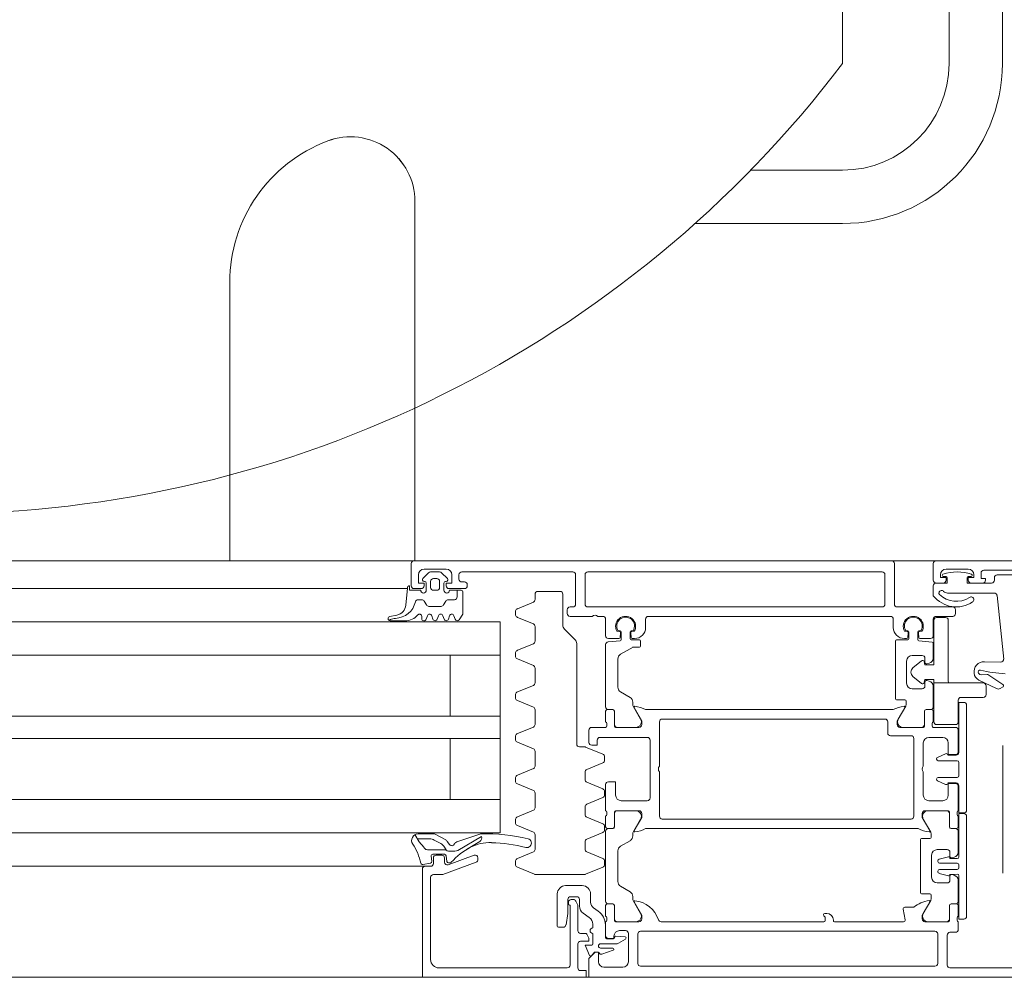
# Model space of a CAD drawing. Header units: centimetres. Extents: x -1737 to 22393, y -8842 to 3838.
# Tile 62 of 167: x 416 to 434, y 1114 to 1131. Entities that reach past the tile are written whole.
import ezdxf

# ---------------------------------------------------------------- set-up
doc = ezdxf.new("R2010")
doc.units = ezdxf.units.CM
for name, color, linetype, lineweight in [('A-DETL-GENF', 92, 'Continuous', 9), ('A-DOOR', 31, 'Continuous', 13), ('PRZYW_Elementy_inst_przyw', 7, 'Continuous', 9)]:
    doc.layers.add(name, color=color, linetype=linetype, lineweight=lineweight)

# ---------------------------------------------------------------- blocks, each defined once
blk = doc.blocks.new('Schueco_FWS_ADS-75-SimplySmart_inw_Family-02 - FWS SI insert unit 90-2429721-3_piętro I __3_90 m_ - stan projektowany')
at = {"layer": 'A-DETL-GENF'}
for p, q in [((76.6, 0.9), (-76.6, 0.9)), ((-56.5, 0.4), (5.65, 0.4)), ((-56.5, -0.2), (5.65, -0.2)), ((-56.5, -0.8), (5.65, -0.8)), ((-56.5, -1.9), (5.65, -1.9)), ((-56.5, -2.3), (5.65, -2.3)), ((-56.5, -3.4), (5.65, -3.4)), ((-56.5, -4), (5.65, -4)), ((5.65, -4.6), (-61.08, -4.6)), ((-77.5, -6.6), (77.5, -6.6))]:
    blk.add_line(p, q, dxfattribs=at)
at = {"layer": 'A-DOOR'}
for p, q in [((9.067, 0.9), (9.067, 7.373)), ((5.733, 5.916), (5.733, 0.9)), ((9.05, 0.9), (3.85, 0.9)), ((9.05, 0.9), (17.65, 0.9)), ((30.25, 0.9), (18.45, 0.9)), ((9, 0.45), (9, 0.85)), ((9.63, 0.75), (9.23, 0.75)), ((17.7, 0.85), (17.7, 0.12)), ((18.4, 0.85), (18.4, 0.55)), ((18.63, 0.75), (19.03, 0.75)), ((19.31, 0.73), (20.6, 0.73)), ((9.209, 0.581), (9.313, 0.685)), ((9.348, 0.7), (9.512, 0.7)), ((9.46, 0.58), (9.4, 0.58)), ((9.547, 0.685), (9.651, 0.581)), ((9.86, 0.65), (9.86, 0.57)), ((11.91, 0.7), (9.91, 0.7)), ((11.96, 0.12), (11.96, 0.65)), ((12.13, 0.65), (12.13, 0.12)), ((17.48, 0.7), (12.18, 0.7)), ((17.53, 0.12), (17.53, 0.65)), ((18.63, 0.62), (18.58, 0.62)), ((19.08, 0.62), (19.03, 0.62)), ((19.5, 0.55), (19.5, 0.595)), ((19.55, 0.645), (20.4, 0.645)), ((8.928, 0.4), (3.85, 0.4)), ((8.903, 0.103), (8.93, 0.41)), ((9.18, 0.4), (9.05, 0.4)), ((9.24, 0.53), (9.23, 0.53)), ((9.27, 0.37), (9.27, 0.5)), ((9.35, 0.53), (9.35, 0.42)), ((9.4, 0.37), (9.46, 0.37)), ((9.51, 0.42), (9.51, 0.53)), ((9.59, 0.5), (9.59, 0.37)), ((9.63, 0.53), (9.62, 0.53)), ((9.96, 0.4), (9.68, 0.4)), ((9.69, 0.37), (9.9, 0.37)), ((9.828, 0.37), (9.828, 0.25)), ((9.91, 0.52), (9.96, 0.52)), ((10.01, 0.47), (10.01, 0.45)), ((18.4, 0.27), (18.4, 0.45)), ((18.45, 0.5), (18.58, 0.5)), ((19.08, 0.5), (19.29, 0.5)), ((9.189, 0.2), (9.124, 0.2)), ((9.778, 0.2), (9.667, 0.2)), ((11.23, 0.203), (11.23, 0.3)), ((11.28, 0.35), (11.68, 0.35)), ((11.73, 0.3), (11.73, -0.259)), ((19.497, 0.32), (18.657, 0.32)), ((19.667, -0.869), (19.547, 0.275)), ((9.273, 0.105), (9.232, 0.175)), ((9.54, 0.08), (9.316, 0.08)), ((9.623, 0.175), (9.583, 0.105)), ((10.911, 0.038), (11.199, 0.157)), ((11.81, -0.05), (11.81, 0.02)), ((11.86, 0.07), (11.91, 0.07)), ((12.18, 0.07), (17.48, 0.07)), ((17.75, 0.07), (18.75, 0.07)), ((18.8, 0.02), (18.8, -0.05)), ((8.626, -0.158), (8.599, -0.172)), ((8.616, -0.101), (8.742, -0.076)), ((9.19, -0.14), (9.19, -0.1)), ((9.291, -0.09), (9.269, -0.15)), ((9.391, -0.15), (9.369, -0.09)), ((9.491, -0.09), (9.469, -0.15)), ((9.591, -0.15), (9.569, -0.09)), ((9.691, -0.09), (9.669, -0.15)), ((9.791, -0.15), (9.769, -0.09)), ((10.88, -0.002), (10.88, -0.078)), ((11.199, -0.237), (10.911, -0.118)), ((12.26, -0.1), (11.86, -0.1)), ((12.45, -0.1), (12.36, -0.1)), ((12.5, -0.45), (12.5, -0.15)), ((13.22, -0.15), (13.22, -0.3)), ((17.63, -0.1), (13.27, -0.1)), ((17.68, -0.3), (17.68, -0.15)), ((18.4, -0.15), (18.4, -0.45)), ((18.75, -0.1), (18.45, -0.1)), ((8.891, -0.18), (8.624, -0.18)), ((11.23, -0.547), (11.23, -0.283)), ((11.759, -0.329), (11.951, -0.521)), ((12.74, -0.5), (12.55, -0.5)), ((12.704, -0.37), (12.737, -0.37)), ((12.76, -0.36), (12.724, -0.36)), ((12.767, -0.403), (12.76, -0.482)), ((12.78, -0.522), (12.78, -0.38)), ((12.94, -0.38), (12.94, -0.505)), ((12.959, -0.482), (12.953, -0.403)), ((12.996, -0.36), (12.96, -0.36)), ((12.96, -0.525), (13.11, -0.525)), ((13.02, -0.5), (12.979, -0.5)), ((12.982, -0.37), (13.016, -0.37)), ((17.94, -0.525), (17.74, -0.525)), ((17.92, -0.5), (17.88, -0.5)), ((17.884, -0.37), (17.917, -0.37)), ((17.904, -0.36), (17.94, -0.36)), ((17.947, -0.403), (17.94, -0.482)), ((17.96, -0.38), (17.96, -0.505)), ((18.12, -0.522), (18.12, -0.38)), ((18.139, -0.482), (18.133, -0.403)), ((18.14, -0.36), (18.176, -0.36)), ((18.35, -0.5), (18.159, -0.5)), ((18.162, -0.37), (18.196, -0.37)), ((10.911, -0.712), (11.199, -0.593)), ((11.98, -0.591), (11.98, -2.4)), ((12.5, -1.729), (12.5, -0.61)), ((12.546, -0.561), (12.762, -0.542)), ((13.13, -0.545), (13.13, -0.635)), ((17.72, -0.545), (17.72, -1.585)), ((18.382, -0.563), (18.138, -0.542)), ((18.4, -0.846), (18.4, -0.583)), ((3.85, -0.8), (10.6, -0.8)), ((10.88, -0.752), (10.88, -0.828)), ((11.199, -0.987), (10.911, -0.868)), ((12.72, -0.869), (12.72, -1.375)), ((18.02, -0.805), (18.2, -0.805)), ((18.25, -0.855), (18.25, -0.93)), ((11.23, -1.297), (11.23, -1.033)), ((17.92, -1.305), (17.92, -0.905)), ((18.281, -0.954), (18.326, -0.942)), ((19.321, -0.917), (19.616, -0.924)), ((19.214, -1.123), (19.225, -1.138)), ((19.259, -1.154), (19.369, -1.148)), ((19.399, -1.157), (19.651, -1.326)), ((10.911, -1.462), (11.199, -1.343)), ((18.2, -1.405), (18.02, -1.405)), ((18.25, -1.28), (18.25, -1.355)), ((18.326, -1.268), (18.281, -1.256)), ((18.4, -1.729), (18.4, -1.364)), ((19.536, -1.402), (19.222, -1.249)), ((19.648, -1.377), (19.606, -1.399)), ((10.88, -1.502), (10.88, -1.578)), ((12.77, -1.462), (12.94, -1.56)), ((11.199, -1.737), (10.911, -1.618)), ((12.99, -1.647), (12.99, -1.691)), ((12.997, -1.716), (13.131, -1.949)), ((17.74, -1.605), (17.89, -1.605)), ((17.903, -1.716), (17.769, -1.949)), ((17.91, -1.625), (17.91, -1.691)), ((19, -3.59), (19, -1.7)), ((11.23, -2.047), (11.23, -1.783)), ((12.5, -2), (12.5, -1.81)), ((12.53, -1.78), (12.629, -1.78)), ((12.63, -1.779), (12.55, -1.779)), ((12.659, -1.81), (12.659, -2.08)), ((12.66, -2.049), (12.66, -1.809)), ((13.22, -1.78), (17.68, -1.78)), ((17.53, -1.95), (13.52, -1.95)), ((18.24, -2.049), (18.24, -1.809)), ((18.241, -2.08), (18.241, -1.81)), ((18.27, -1.779), (18.35, -1.779)), ((18.271, -1.78), (18.37, -1.78)), ((18.4, -1.81), (18.4, -2)), ((10.911, -2.212), (11.199, -2.093)), ((12.25, -2.1), (12.5, -2.1)), ((12.52, -2.072), (12.52, -2.028)), ((12.679, -2.1), (13.1, -2.1)), ((13.044, -2.099), (12.71, -2.099)), ((13.47, -2), (13.47, -2.8)), ((17.58, -2.2), (17.58, -2)), ((17.8, -2.1), (18.221, -2.1)), ((17.856, -2.099), (18.19, -2.099)), ((18.38, -2.028), (18.38, -2.072)), ((18.4, -2.1), (18.8, -2.1)), ((10.88, -2.252), (10.88, -2.328)), ((12.2, -2.37), (12.2, -2.15)), ((13.25, -2.28), (12.4, -2.28)), ((18, -2.25), (17.63, -2.25)), ((18.05, -3.7), (18.05, -2.3)), ((18.57, -2.28), (18.32, -2.28)), ((18.85, -2.15), (18.85, -2.54)), ((11.199, -2.487), (10.911, -2.368)), ((12.03, -2.45), (12.12, -2.45)), ((12.139, -2.454), (12.449, -2.582)), ((13.3, -3.37), (13.3, -2.33)), ((18.22, -2.38), (18.22, -2.8)), ((19.65, -2.427), (19.65, -4.726)), ((11.23, -2.797), (11.23, -2.533)), ((12.48, -2.628), (12.48, -2.692)), ((18.619, -2.574), (18.477, -2.64)), ((18.81, -2.6), (18.66, -2.6)), ((12.449, -2.738), (12.161, -2.857)), ((18.46, -2.667), (18.46, -2.67)), ((18.49, -2.7), (18.83, -2.7)), ((18.86, -2.73), (18.86, -2.97)), ((10.88, -3.002), (10.88, -3.078)), ((10.911, -2.962), (11.199, -2.843)), ((12.13, -2.903), (12.13, -3.043)), ((13.47, -2.9), (13.47, -3.7)), ((18.22, -2.9), (18.22, -3.32)), ((18.83, -3), (18.49, -3)), ((11.199, -3.237), (10.911, -3.118)), ((12.161, -3.089), (12.449, -3.209)), ((12.5, -3.6), (12.5, -3.13)), ((18.46, -3.03), (18.46, -3.033)), ((18.477, -3.06), (18.619, -3.126)), ((18.66, -3.1), (18.81, -3.1)), ((18.85, -3.16), (18.85, -3.6)), ((11.23, -3.547), (11.23, -3.283)), ((12.449, -3.364), (12.161, -3.484)), ((12.48, -3.255), (12.48, -3.318)), ((3.85, -3.4), (10.6, -3.4)), ((12.13, -3.53), (12.13, -3.67)), ((12.78, -3.42), (13.25, -3.42)), ((18.32, -3.42), (18.57, -3.42)), ((10.911, -3.712), (11.199, -3.593)), ((12.161, -3.716), (12.449, -3.836)), ((12.5, -3.89), (12.5, -3.7)), ((12.52, -3.672), (12.52, -3.628)), ((12.659, -3.62), (12.659, -3.89)), ((12.66, -3.891), (12.66, -3.651)), ((13.1, -3.6), (12.679, -3.6)), ((12.71, -3.601), (13.044, -3.601)), ((18.671, -3.6), (18.25, -3.6)), ((18.64, -3.601), (18.306, -3.601)), ((18.69, -3.891), (18.69, -3.651)), ((18.691, -3.89), (18.691, -3.62)), ((18.83, -3.628), (18.83, -3.672)), ((18.85, -3.7), (18.85, -3.89)), ((19, -5.501), (19, -3.701)), ((10.88, -3.752), (10.88, -3.828)), ((11.199, -3.987), (10.911, -3.868)), ((12.48, -3.882), (12.48, -3.945)), ((13.131, -3.751), (12.997, -3.984)), ((13.52, -3.75), (18, -3.75)), ((18.219, -3.751), (18.353, -3.984)), ((9.14, -4.161), (9.066, -4.031)), ((9.122, -4.015), (9.387, -4.015)), ((9.444, -4.03), (9.611, -4.121)), ((9.82, -4.163), (10.234, -4.021)), ((9.838, -4.315), (10.267, -4.063)), ((11.23, -4.297), (11.23, -4.033)), ((12.449, -3.991), (12.161, -4.111)), ((12.5, -5.229), (12.5, -3.971)), ((12.629, -3.92), (12.53, -3.92)), ((12.55, -3.921), (12.63, -3.921)), ((12.99, -4.009), (12.99, -4.053)), ((18.13, -3.92), (13.22, -3.92)), ((18.36, -4.009), (18.36, -4.08)), ((18.8, -3.921), (18.72, -3.921)), ((18.82, -3.92), (18.721, -3.92)), ((18.85, -4.341), (18.85, -3.971)), ((9.11, -4.108), (9.334, -4.108)), ((9.416, -4.129), (9.534, -4.193)), ((9.65, -4.155), (9.69, -4.21)), ((10.236, -4.153), (9.997, -4.297)), ((12.13, -4.157), (12.13, -4.297)), ((12.94, -4.14), (12.77, -4.238)), ((18.17, -4.12), (18.17, -5.08)), ((18.34, -4.1), (18.19, -4.1)), ((9.359, -4.419), (9.37, -4.509)), ((9.6, -4.385), (9.389, -4.385)), ((9.45, -4.4), (9.55, -4.4)), ((9.642, -4.514), (9.629, -4.411)), ((9.667, -4.573), (10.133, -4.403)), ((9.69, -4.329), (9.788, -4.329)), ((10.911, -4.462), (11.199, -4.343)), ((12.161, -4.343), (12.449, -4.462)), ((12.72, -4.325), (12.72, -4.875)), ((18.37, -4.8), (18.37, -4.4)), ((18.47, -4.3), (18.65, -4.3)), ((18.674, -4.429), (18.506, -4.473)), ((18.7, -4.35), (18.7, -4.425)), ((9.25, -4.6), (3.85, -4.6)), ((9.346, -4.542), (9.207, -4.569)), ((9.25, -4.6), (9.35, -4.6)), ((9.4, -4.55), (9.4, -4.45)), ((10.167, -4.529), (9.568, -4.747)), ((9.6, -4.45), (9.6, -4.526)), ((9.699, -4.54), (9.672, -4.54)), ((10.2, -4.45), (10.2, -4.482)), ((10.88, -4.502), (10.88, -4.578)), ((12.48, -4.508), (12.48, -4.572)), ((18.484, -4.502), (18.484, -4.516)), ((18.514, -4.546), (18.83, -4.546)), ((18.731, -4.449), (18.776, -4.437)), ((18.86, -4.576), (18.86, -4.626)), ((9.551, -4.75), (9.4, -4.75)), ((11.221, -4.746), (10.911, -4.618)), ((12.12, -4.75), (11.24, -4.75)), ((12.449, -4.618), (12.139, -4.746)), ((18.484, -4.686), (18.484, -4.699)), ((18.506, -4.728), (18.674, -4.773)), ((18.83, -4.656), (18.514, -4.656)), ((18.7, -4.775), (18.7, -4.85)), ((18.776, -4.763), (18.731, -4.751)), ((9.35, -4.8), (9.35, -6.28)), ((11.78, -4.95), (12.08, -4.95)), ((12.77, -4.962), (12.94, -5.06)), ((18.65, -4.9), (18.47, -4.9)), ((18.85, -5.229), (18.85, -4.859)), ((11.63, -5.68), (11.63, -5.1)), ((12.23, -5.1), (12.23, -5.249)), ((18.19, -5.1), (18.34, -5.1)), ((18.36, -5.12), (18.36, -5.191)), ((11.83, -5.28), (11.83, -5.25)), ((11.98, -5.15), (11.87, -5.15)), ((11.88, -5.2), (11.918, -5.2)), ((11.963, -5.227), (11.995, -5.289)), ((12, -5.312), (12, -5.76)), ((12.03, -5.322), (12.03, -5.2)), ((12.5, -5.5), (12.5, -5.31)), ((12.53, -5.28), (12.629, -5.28)), ((12.63, -5.279), (12.55, -5.279)), ((12.659, -5.31), (12.659, -5.58)), ((12.66, -5.549), (12.66, -5.309)), ((12.99, -5.147), (12.99, -5.191)), ((12.997, -5.216), (13.131, -5.449)), ((18.353, -5.216), (18.219, -5.449)), ((18.69, -5.549), (18.69, -5.309)), ((18.691, -5.58), (18.691, -5.31)), ((18.72, -5.279), (18.8, -5.279)), ((18.721, -5.28), (18.82, -5.28)), ((18.85, -5.31), (18.85, -5.5)), ((12.206, -5.523), (12.094, -5.445)), ((12.283, -5.352), (12.367, -5.41)), ((16.445, -5.45), (16.48, -5.45)), ((17.893, -5.564), (17.856, -5.376)), ((17.886, -5.34), (18.05, -5.34)), ((12.27, -5.71), (12.27, -5.646)), ((12.495, -5.656), (12.495, -5.885)), ((12.5, -5.85), (12.5, -5.6)), ((12.52, -5.572), (12.52, -5.528)), ((12.679, -5.6), (13.1, -5.6)), ((13.044, -5.599), (12.71, -5.599)), ((13.5, -5.6), (16.43, -5.6)), ((16.6, -5.57), (16.6, -5.58)), ((16.62, -5.6), (17.864, -5.6)), ((18.25, -5.6), (18.671, -5.6)), ((18.306, -5.599), (18.64, -5.599)), ((18.83, -5.528), (18.83, -5.572)), ((18.85, -5.6), (18.85, -5.74)), ((11.737, -5.7), (11.65, -5.7)), ((12.05, -5.81), (12.142, -5.81)), ((12.27, -6), (12.27, -5.81)), ((12.86, -5.76), (12.75, -5.76)), ((12.91, -6.32), (12.91, -5.81)), ((13.08, -5.82), (13.08, -6.35)), ((18.43, -5.77), (13.13, -5.77)), ((18.48, -6.35), (18.48, -5.82)), ((18.65, -5.84), (18.65, -6.38)), ((18.8, -5.79), (18.7, -5.79)), ((12, -6), (12, -6.43)), ((12.706, -5.995), (12.41, -5.995)), ((12.515, -5.905), (12.642, -5.905)), ((12.662, -5.885), (12.662, -5.878)), ((12.684, -5.858), (12.85, -5.874)), ((12.858, -5.911), (12.732, -5.988)), ((12.41, -6.075), (12.63, -6.075)), ((12.636, -6.114), (12.433, -6.184)), ((9.5, -6.43), (11.81, -6.43)), ((12.47, -6.42), (12.81, -6.42)), ((13.13, -6.4), (18.43, -6.4)), ((18.7, -6.43), (19.99, -6.43)), ((9.35, -6.6), (3.85, -6.6))]:
    blk.add_line(p, q, dxfattribs=at)
at = {"layer": 'A-DOOR', "flags": 128}
for points in [[(9.13, 0.65), (9.13, 0.5), (9.23, 0.5), (9.23, 0.45)], [(9.63, 0.45), (9.63, 0.5), (9.73, 0.5), (9.73, 0.65)], [(18.45, 0.5), (18.65, 0.5), (18.65, 0.6)], [(18.63, 0.55), (18.63, 0.6), (18.53, 0.6), (18.53, 0.65)], [(19.01, 0.6), (19.01, 0.5), (19.45, 0.5)], [(19.13, 0.65), (19.13, 0.6), (19.03, 0.6), (19.03, 0.55)], [(19.34, 0.55), (19.34, 0.58), (19.26, 0.58), (19.26, 0.68)], [(8.97, 0.45), (8.97, 0.37), (9.17, 0.37)], [(9.93, 0.34), (9.93, -0.06), (9.865, -0.16)], [(3.85, -4), (10.6, -4), (10.6, -0.2), (3.85, -0.2)], [(13.11, -0.655), (12.995, -0.655), (12.77, -0.782)], [(9.7, -0.8), (9.7, -1.9), (10.6, -1.9), (3.85, -1.9)], [(13.15, -2.05), (13.15, -1.98), (13.012, -1.741)], [(17.888, -1.741), (17.75, -1.98), (17.75, -2.05)], [(18.95, -1.65), (18.86, -1.65), (18.86, -2.55)], [(9.7, -3.4), (9.7, -2.3), (10.6, -2.3), (3.85, -2.3)], [(12.35, -2.33), (12.35, -2.42), (12.25, -2.42)], [(18.8, -2.59), (18.67, -2.59), (18.67, -2.38)], [(12.55, -3.08), (12.68, -3.08), (12.68, -3.32)], [(18.67, -3.32), (18.67, -3.11), (18.8, -3.11)], [(18.86, -3.15), (18.86, -3.64), (18.95, -3.64)], [(13.012, -3.959), (13.15, -3.72), (13.15, -3.65)], [(18.2, -3.65), (18.2, -3.72), (18.338, -3.959)], [(18.95, -3.651), (18.86, -3.651), (18.86, -4.431)], [(9.589, -4.241), (9.627, -4.303), (9.291, -4.303)], [(18.83, -4.461), (18.7, -4.461), (18.699, -4.444), (18.7, -4.461)], [(12.05, -6.48), (12.15, -6.48), (12.15, -6.6), (9.2, -6.6), (9.2, -4.65)], [(18.7, -4.741), (18.699, -4.757), (18.7, -4.751), (18.83, -4.741)], [(18.86, -4.771), (18.86, -5.551), (18.95, -5.551)], [(11.82, -5.2), (11.82, -5.45), (11.787, -5.658)], [(11.86, -6.38), (11.86, -5.3), (11.85, -5.3)], [(13.15, -5.55), (13.15, -5.48), (13.012, -5.241)], [(18.338, -5.241), (18.2, -5.48), (18.2, -5.55)], [(16.45, -5.58), (16.45, -5.518), (16.431, -5.491), (16.425, -5.47)], [(12.16, -5.821), (12.198, -5.896), (12.2, -5.95), (12.05, -5.95)], [(12.212, -6.206), (12.13, -6.02), (12.25, -6.02)], [(12.65, -5.86), (12.65, -5.9), (12.55, -5.9)], [(20.85, -6.6), (12.2, -6.6), (12.2, -6.26), (12.31, -6.15), (12.37, -6.15), (12.37, -6.32)], [(12.365, -6.15), (12.3, -6.15), (12.246, -6.212)]]:
    blk.add_lwpolyline(points, dxfattribs=at)
for points in [[(18.234, -0.916), (18.25, -0.975), (18.41, -0.975), (18.41, -0.17), (18.41, -0.975), (18.25, -0.975)], [(18.46, -0.12), (18.62, -0.12)], [(18.67, -0.17), (18.67, -1.27)], [(18.034, -1.028), (18.186, -0.901)], [(18.186, -1.309), (18.034, -1.182)], [(18.68, -1.3), (18.41, -1.3), (18.41, -1.235), (18.25, -1.235), (18.234, -1.294), (18.25, -1.235), (18.41, -1.235), (18.41, -1.3)], [(19.3, -1.3), (18.41, -1.3), (18.41, -2), (18.41, -1.3)], [(19.35, -1.51), (19.35, -1.35)], [(18.9, -1.56), (19.3, -1.56)], [(18.85, -2), (18.85, -1.61)], [(18.46, -2.05), (18.8, -2.05)]]:
    blk.add_lwpolyline(points, close=True, dxfattribs=at)
at = {"layer": 'A-DOOR'}
for centre, radius, start, end in [((7.905, 7.373), 1.162, 360, 110.5428), ((7.905, 7.373), 1.162, 82.9071, 110.5428), ((8.451, 5.916), 2.718, 110.5428, 180), ((7.905, 7.373), 1.162, 13.8178, 41.4535), ((9.05, 0.85), 0.05, 90, 180), ((17.65, 0.85), 0.05, 360, 90), ((18.45, 0.85), 0.05, 90, 180), ((9.23, 0.65), 0.1, 90, 180), ((9.63, 0.65), 0.1, 360, 90), ((18.63, 0.65), 0.1, 90, 180), ((19.03, 0.65), 0.1, 360, 90), ((19.31, 0.68), 0.05, 90, 180), ((9.23, 0.56), 0.03, 135.0034, 269.9945), ((9.348, 0.65), 0.05, 90, 135.0202), ((9.4, 0.53), 0.05, 89.9979, 180.0021), ((9.46, 0.53), 0.05, 359.9979, 90.0021), ((9.512, 0.65), 0.05, 44.9723, 90), ((9.63, 0.56), 0.03, 269.9999, 45.0019), ((9.91, 0.65), 0.05, 90, 180), ((9.91, 0.57), 0.05, 180, 270), ((11.91, 0.65), 0.05, 360, 90), ((12.18, 0.65), 0.05, 90, 180), ((17.48, 0.65), 0.05, 360, 90), ((18.45, 0.55), 0.05, 180, 270), ((18.58, 0.64), 0.02, 108.1806, 270), ((18.83, -0.121), 0.821, 71.8194, 108.1806), ((18.58, 0.55), 0.05, 270, 360), ((18.63, 0.6), 0.02, 360, 90), ((19.03, 0.6), 0.02, 90, 180), ((19.08, 0.55), 0.05, 180, 270), ((19.08, 0.64), 0.02, 270, 71.8194), ((19.29, 0.55), 0.05, 270, 360), ((19.45, 0.55), 0.05, 270, 0), ((19.55, 0.595), 0.05, 90, 180), ((8.97, 0.41), 0.04, 90.0001, 179.9994), ((9.05, 0.45), 0.05, 180, 270), ((9.22, 0.37), 0.05, 180, 360), ((9.18, 0.45), 0.05, 270, 360), ((9.24, 0.5), 0.03, 360, 90), ((9.4, 0.42), 0.05, 179.9989, 270.0011), ((9.46, 0.42), 0.05, 269.9989, 0.0011), ((9.62, 0.5), 0.03, 90, 180), ((9.64, 0.37), 0.05, 179.9994, 359.9994), ((9.68, 0.45), 0.05, 180, 270), ((9.9, 0.34), 0.03, 0, 90), ((9.96, 0.47), 0.05, 360, 90), ((9.96, 0.45), 0.05, 270, 360), ((18.45, 0.45), 0.05, 90, 180), ((18.55, 0.315), 0.05, 44.427, 161.9642), ((9.124, 0.15), 0.05, 90, 167.8734), ((9.189, 0.15), 0.05, 30, 90), ((9.667, 0.15), 0.05, 90, 150), ((9.778, 0.25), 0.05, 270, 360), ((11.18, 0.203), 0.05, 292.5, 360), ((11.28, 0.3), 0.05, 90, 180), ((11.68, 0.3), 0.05, 0, 90), ((18.815, 0.6), 0.53, 218.5054, 303.56), ((18.535, 0.32), 0.0341, 161.9642, 225.0141), ((18.815, 0.6), 0.43, 225.0141, 303.56), ((18.657, 0.42), 0.1, 224.427, 270), ((19.08, 0.2), 0.05, 303.56, 123.56), ((19.497, 0.27), 0.05, 6, 90), ((8.703, 0.244), 0.381, 271.8995, 347.3401), ((8.704, 0.12), 0.2, 281.0025, 354.9918), ((9.316, 0.13), 0.05, 210, 270), ((9.54, 0.13), 0.05, 270, 330), ((10.93, -0.008), 0.05, 112.5, 172.8548), ((11.86, 0.02), 0.05, 90, 180), ((11.91, 0.12), 0.05, 270, 360), ((12.18, 0.12), 0.05, 180, 270), ((17.48, 0.12), 0.05, 270, 360), ((17.75, 0.12), 0.05, 180, 270), ((18.75, 0.02), 0.05, 0, 90), ((8.623, -0.14), 0.04, 101.0106, 270.0809), ((8.749, -0.478), 0.343, 95.6011, 111.0537), ((8.891, 0.12), 0.3, 269.9987, 319.6802), ((9.15, -0.1), 0.04, 360, 139.6792), ((9.23, -0.14), 0.04, 179.9998, 345.0003), ((9.33, -0.1), 0.04, 15.0002, 164.9998), ((9.43, -0.14), 0.04, 194.9996, 345.0004), ((9.53, -0.1), 0.04, 15.0002, 164.9998), ((9.63, -0.14), 0.04, 194.9996, 345.0004), ((9.73, -0.1), 0.04, 15.0002, 164.9998), ((9.83, -0.14), 0.04, 194.9995, 330.0003), ((10.93, -0.072), 0.05, 187.1452, 247.5), ((11.86, -0.05), 0.05, 180, 270), ((12.31, -0.153), 0.0725, 46.3972, 133.6028), ((12.45, -0.15), 0.05, 360, 90), ((12.86, -0.28), 0.18, 330, 210), ((12.86, -0.275), 0.16, 327.91, 212.09), ((13.27, -0.15), 0.05, 90, 180), ((17.63, -0.15), 0.05, 0, 90), ((18.04, -0.28), 0.18, 330, 210), ((18.04, -0.275), 0.16, 327.9154, 212.0846), ((18.45, -0.15), 0.05, 90, 180), ((18.46, -0.17), 0.05, 90, 180), ((18.46, -0.17), 0.05, 90, 180), ((18.62, -0.17), 0.05, 0, 90), ((18.62, -0.17), 0.05, 0, 90), ((18.75, -0.05), 0.05, 270, 360), ((11.18, -0.283), 0.05, 0, 67.5), ((11.83, -0.259), 0.1, 180, 225), ((13.02, -0.3), 0.2, 270, 360), ((17.88, -0.3), 0.2, 180, 270), ((11.88, -0.591), 0.1, 0, 45), ((12.55, -0.45), 0.05, 180, 270), ((12.737, -0.4), 0.03, 355, 90), ((12.74, -0.48), 0.02, 270, 355), ((12.76, -0.38), 0.02, 360, 90), ((12.76, -0.522), 0.02, 275, 360), ((12.96, -0.38), 0.02, 90, 180), ((12.96, -0.505), 0.02, 180, 270), ((12.982, -0.4), 0.03, 90, 185), ((12.979, -0.48), 0.02, 185, 270), ((13.11, -0.545), 0.02, 360, 90), ((17.74, -0.545), 0.02, 90, 180), ((17.917, -0.4), 0.03, 355, 90), ((17.92, -0.48), 0.02, 270, 355), ((17.94, -0.38), 0.02, 360, 90), ((17.94, -0.505), 0.02, 270, 0), ((18.14, -0.38), 0.02, 90, 180), ((18.14, -0.522), 0.02, 180, 265), ((18.162, -0.4), 0.03, 90, 185), ((18.159, -0.48), 0.02, 185, 270), ((18.35, -0.45), 0.05, 270, 360), ((11.18, -0.547), 0.05, 292.5, 360), ((12.55, -0.61), 0.05, 95, 180), ((12.995, -0.675), 0.02, 90, 120), ((13.11, -0.635), 0.02, 270, 360), ((18.38, -0.583), 0.02, 360, 85), ((10.93, -0.758), 0.05, 112.5, 172.8548), ((10.93, -0.822), 0.05, 187.1452, 247.5), ((12.82, -0.869), 0.1, 120, 180), ((18.02, -0.905), 0.1, 90, 180), ((18.2, -0.855), 0.05, 360, 90), ((18.3, -0.846), 0.1, 285, 360), ((19.617, -0.874), 0.05, 268.6082, 6), ((11.18, -1.033), 0.05, 0, 67.5), ((18.098, -1.105), 0.1, 130, 230), ((18.098, -1.105), 0.1, 130, 230), ((18.205, -0.924), 0.03, 15, 130), ((18.205, -0.924), 0.03, 15, 130), ((18.275, -0.93), 0.025, 180, 285), ((19.317, -1.102), 0.185, 88.6082, 187.0666), ((19.292, -1.105), 0.16, 187.0666, 244), ((19.242, -1.102), 0.035, 76.469, 217), ((19.257, -1.114), 0.04, 217, 273), ((19.835, 1.362), 2.5, 256.469, 266.7837), ((19.371, -1.198), 0.05, 56, 93), ((11.18, -1.297), 0.05, 292.5, 360), ((12.82, -1.375), 0.1, 180, 240), ((18.02, -1.305), 0.1, 180, 270), ((18.205, -1.286), 0.03, 230, 345), ((18.205, -1.286), 0.03, 230, 345), ((18.2, -1.355), 0.05, 270, 360), ((18.275, -1.28), 0.025, 75, 180), ((18.3, -1.364), 0.1, 360, 75), ((18.72, -1.27), 0.05, 180, 216.8699), ((18.72, -1.27), 0.05, 180, 216.8699), ((19.3, -1.35), 0.05, 0, 90), ((19.3, -1.35), 0.05, 0, 90), ((19.568, -1.329), 0.08, 246, 298), ((19.634, -1.351), 0.03, 298, 56), ((10.93, -1.508), 0.05, 112.5, 172.8548), ((10.93, -1.572), 0.05, 187.1452, 247.5), ((12.89, -1.647), 0.1, 360, 60), ((17.74, -1.585), 0.02, 180, 270), ((18.9, -1.61), 0.05, 90, 180), ((18.9, -1.61), 0.05, 90, 180), ((19.3, -1.51), 0.05, 270, 360), ((19.3, -1.51), 0.05, 270, 360), ((11.18, -1.783), 0.05, 0, 67.5), ((12.55, -1.729), 0.05, 180, 270), ((13.04, -1.691), 0.05, 180, 210), ((13.024, -1.734), 0.0138, 84.6714, 210), ((12.979, -2.218), 0.5, 61.1395, 84.6714), ((17.921, -2.218), 0.5, 95.3286, 118.8605), ((17.876, -1.734), 0.0138, 330, 95.3286), ((17.89, -1.625), 0.02, 0, 90), ((17.86, -1.691), 0.05, 330, 360), ((18.35, -1.729), 0.05, 270, 360), ((18.95, -1.7), 0.05, 360, 90), ((12.53, -1.81), 0.03, 90, 180), ((12.629, -1.81), 0.03, 360, 90), ((12.63, -1.809), 0.03, 360, 90), ((13.044, -1.999), 0.1, 270, 30), ((13.52, -2), 0.05, 90, 180), ((17.53, -2), 0.05, 0, 90), ((17.856, -1.999), 0.1, 150, 270), ((18.27, -1.809), 0.03, 90, 180), ((18.271, -1.81), 0.03, 90, 180), ((18.37, -1.81), 0.03, 360, 90), ((11.18, -2.047), 0.05, 292.5, 0), ((12.25, -2.15), 0.05, 90, 180), ((12.49, -2.028), 0.03, 0, 70.5288), ((12.49, -2.072), 0.03, 289.4712, 360), ((12.679, -2.08), 0.02, 180, 270), ((12.71, -2.049), 0.05, 180, 270), ((13.1, -2.05), 0.05, 270, 0), ((17.8, -2.05), 0.05, 180, 270), ((18.19, -2.049), 0.05, 270, 360), ((18.221, -2.08), 0.02, 270, 0), ((18.41, -2.028), 0.03, 109.4712, 180), ((18.41, -2.072), 0.03, 180, 250.5288), ((18.46, -2), 0.05, 180, 270), ((18.46, -2), 0.05, 180, 270), ((18.8, -2), 0.05, 270, 0), ((18.8, -2), 0.05, 270, 360), ((18.8, -2.15), 0.05, 0, 90), ((10.93, -2.258), 0.05, 112.5, 172.8548), ((12.4, -2.33), 0.05, 90, 180), ((13.25, -2.33), 0.05, 0, 90), ((17.63, -2.2), 0.05, 180, 270), ((18, -2.3), 0.05, 0, 90), ((18.32, -2.38), 0.1, 90, 180), ((18.57, -2.38), 0.1, 360, 90), ((10.93, -2.322), 0.05, 187.1452, 247.5), ((12.03, -2.4), 0.05, 180, 270), ((12.12, -2.5), 0.05, 67.5, 90), ((12.25, -2.37), 0.05, 180, 270), ((11.18, -2.533), 0.05, 0, 67.5), ((12.43, -2.628), 0.05, 0, 67.5), ((18.49, -2.667), 0.03, 115, 180), ((18.632, -2.601), 0.03, 21.7118, 115), ((18.8, -2.54), 0.05, 270, 360), ((18.81, -2.55), 0.05, 270, 360), ((11.18, -2.797), 0.05, 292.5, 0), ((12.43, -2.692), 0.05, 292.5, 0), ((13.522, -2.85), 0.0725, 136.3972, 223.6028), ((18.272, -2.85), 0.0725, 136.3972, 223.6028), ((18.49, -2.67), 0.03, 180, 270), ((18.83, -2.73), 0.03, 0, 90), ((10.93, -3.008), 0.05, 112.5, 172.8548), ((12.18, -2.903), 0.05, 112.5, 180), ((18.49, -3.03), 0.03, 90, 180), ((18.83, -2.97), 0.03, 270, 360), ((10.93, -3.072), 0.05, 187.1452, 247.5), ((12.18, -3.043), 0.05, 180, 247.5), ((12.55, -3.13), 0.05, 90, 180), ((18.49, -3.033), 0.03, 180, 245), ((18.632, -3.099), 0.03, 245, 338.2882), ((18.8, -3.16), 0.05, 0, 90), ((18.81, -3.15), 0.05, 0, 90), ((11.18, -3.283), 0.05, 0, 67.5), ((12.43, -3.255), 0.05, 0, 67.5), ((12.43, -3.318), 0.05, 292.5, 0), ((12.78, -3.32), 0.1, 180, 270), ((18.32, -3.32), 0.1, 180, 270), ((18.57, -3.32), 0.1, 270, 360), ((12.18, -3.53), 0.05, 112.5, 180), ((13.25, -3.37), 0.05, 270, 0), ((10.93, -3.758), 0.05, 112.5, 172.8548), ((11.18, -3.547), 0.05, 292.5, 0), ((12.18, -3.67), 0.05, 180, 247.5), ((12.49, -3.628), 0.03, 0, 70.5288), ((12.49, -3.672), 0.03, 289.4712, 360), ((12.679, -3.62), 0.02, 90, 180), ((12.71, -3.651), 0.05, 90, 180), ((13.044, -3.701), 0.1, 330, 90), ((13.1, -3.65), 0.05, 0, 90), ((13.52, -3.7), 0.05, 180, 270), ((18, -3.7), 0.05, 270, 360), ((18.25, -3.65), 0.05, 90, 180), ((18.306, -3.701), 0.1, 90, 210), ((18.64, -3.651), 0.05, 360, 90), ((18.671, -3.62), 0.02, 0, 90), ((18.86, -3.628), 0.03, 109.4712, 180), ((18.86, -3.672), 0.03, 180, 250.5288), ((18.95, -3.59), 0.05, 270, 360), ((18.95, -3.701), 0.05, 0, 90), ((10.93, -3.822), 0.05, 187.1452, 247.5), ((12.43, -3.882), 0.05, 0, 67.5), ((12.53, -3.89), 0.03, 180, 270), ((12.629, -3.89), 0.03, 270, 0), ((12.63, -3.891), 0.03, 270, 0), ((18.72, -3.891), 0.03, 180, 270), ((18.721, -3.89), 0.03, 180, 270), ((18.82, -3.89), 0.03, 270, 0), ((9.127, -4.135), 0.12, 91.9923, 214.051), ((9.387, -4.135), 0.12, 61.3666, 90.0039), ((10.26, -4.097), 0.08, 92.1106, 109.0101), ((10.197, -4.089), 0.075, 301.1063, 20.0149), ((10.367, -7.009), 2.994, 75.7723, 92.1183), ((11.18, -4.033), 0.05, 0, 67.5), ((12.43, -3.945), 0.05, 292.5, 0), ((12.55, -3.971), 0.05, 90, 180), ((12.89, -4.053), 0.1, 300, 0), ((13.04, -4.009), 0.05, 150, 180), ((13.024, -3.966), 0.0138, 150, 275.3286), ((12.979, -3.482), 0.5, 275.3286, 298.8605), ((18.371, -3.482), 0.5, 241.1395, 264.6714), ((18.326, -3.966), 0.0138, 264.6714, 30), ((18.31, -4.009), 0.05, 0, 30), ((18.8, -3.971), 0.05, 0, 90), ((8.24, -4.734), 0.95, 11.4268, 34.051), ((9.175, -4.141), 0.04, 209.6254, 225.0361), ((7.863, -5.398), 1.777, 39.1355, 43.7266), ((9.334, -4.278), 0.17, 61.4634, 90.0728), ((9.453, -4.342), 0.17, 36.4634, 61.4634), ((9.553, -4.226), 0.12, 36.3666, 61.3666), ((9.731, -4.18), 0.05, 216.3666, 333.0444), ((9.846, -4.239), 0.08, 109.0101, 153.0444), ((10.422, -4.975), 0.8, 88.4714, 116.3861), ((10.368, -7.009), 2.834, 75.7856, 88.4777), ((11.085, -4.184), 0.08, 254.699, 76.5296), ((12.18, -4.157), 0.05, 112.5, 180), ((12.82, -4.325), 0.1, 120, 180), ((18.19, -4.12), 0.02, 90, 180), ((18.34, -4.08), 0.02, 270, 0), ((9.291, -4.243), 0.06, 213.3021, 270), ((9.389, -4.415), 0.03, 90, 187.2077), ((9.45, -4.45), 0.05, 90, 180), ((9.55, -4.45), 0.05, 0, 90), ((9.6, -4.415), 0.03, 7.0564, 90), ((9.684, -4.253), 0.0764, 209.9329, 274.2645), ((10.591, -5.282), 1.15, 117.1697, 139.1518), ((9.788, -4.229), 0.1, 270, 300.3836), ((10.15, -4.45), 0.05, 0, 110), ((11.18, -4.297), 0.05, 292.5, 0), ((12.18, -4.297), 0.05, 180, 247.5), ((18.47, -4.4), 0.1, 90, 180), ((18.65, -4.35), 0.05, 0, 90), ((18.679, -4.448), 0.02, 10, 105), ((18.725, -4.425), 0.025, 180, 285), ((18.75, -4.341), 0.1, 285, 0), ((18.83, -4.431), 0.03, 270, 0), ((9.201, -4.54), 0.03, 191.4268, 282.3565), ((9.25, -4.65), 0.05, 90, 180), ((9.341, -4.513), 0.03, 280.9941, 8.118), ((9.35, -4.55), 0.05, 270, 0), ((9.65, -4.526), 0.05, 180, 290), ((9.672, -4.51), 0.03, 187.0564, 270), ((9.699, -4.51), 0.03, 270, 319.1518), ((10.15, -4.482), 0.05, 290, 360), ((10.93, -4.508), 0.05, 112.5, 172.8548), ((10.93, -4.572), 0.05, 187.1452, 247.5), ((12.43, -4.508), 0.05, 0, 67.5), ((12.43, -4.572), 0.05, 292.5, 0), ((18.514, -4.502), 0.03, 105, 180), ((18.514, -4.516), 0.03, 180, 270), ((18.83, -4.576), 0.03, 0, 90), ((9.4, -4.8), 0.05, 90, 180), ((9.551, -4.7), 0.05, 270, 290), ((11.24, -4.7), 0.05, 247.5, 270), ((12.12, -4.7), 0.05, 270, 292.5), ((18.514, -4.686), 0.03, 90, 180), ((18.514, -4.699), 0.03, 180, 255), ((18.679, -4.753), 0.02, 255, 350), ((18.725, -4.775), 0.025, 75, 180), ((18.75, -4.859), 0.1, 360, 75), ((18.83, -4.626), 0.03, 270, 0), ((18.83, -4.771), 0.03, 0, 90), ((11.78, -5.1), 0.15, 90, 180), ((12.08, -5.1), 0.15, 360, 90), ((12.82, -4.875), 0.1, 180, 240), ((18.47, -4.8), 0.1, 180, 270), ((18.65, -4.85), 0.05, 270, 0), ((12.89, -5.147), 0.1, 0, 60), ((18.19, -5.08), 0.02, 180, 270), ((18.34, -5.12), 0.02, 0, 90), ((11.87, -5.2), 0.05, 90, 180), ((11.88, -5.25), 0.05, 90, 180), ((11.85, -5.28), 0.02, 180, 270), ((11.918, -5.25), 0.05, 27, 90), ((11.98, -5.2), 0.05, 0, 90), ((11.95, -5.312), 0.05, 0, 27), ((12.355, -5.249), 0.125, 180, 235), ((12.55, -5.229), 0.05, 180, 270), ((12.53, -5.31), 0.03, 90, 180), ((12.629, -5.31), 0.03, 0, 90), ((12.63, -5.309), 0.03, 360, 90), ((13.04, -5.191), 0.05, 180, 210), ((13.024, -5.234), 0.0138, 84.3774, 210), ((12.976, -5.718), 0.5, 17.7484, 84.3774), ((18.378, -5.717), 0.5, 96.1407, 131.0252), ((18.326, -5.234), 0.0138, 330, 96.1407), ((18.31, -5.191), 0.05, 330, 0), ((18.72, -5.309), 0.03, 90, 180), ((18.721, -5.31), 0.03, 90, 180), ((18.8, -5.229), 0.05, 270, 0), ((18.82, -5.31), 0.03, 0, 90), ((12.18, -5.322), 0.15, 180, 235), ((12.195, -5.656), 0.3, 360, 55), ((13.044, -5.499), 0.1, 270, 30), ((16.445, -5.47), 0.02, 90, 180), ((16.445, -5.477), 0.02, 180, 225), ((16.48, -5.57), 0.12, 360, 90), ((17.886, -5.37), 0.03, 90, 191), ((18.306, -5.499), 0.1, 150, 270), ((11.737, -5.65), 0.05, 270, 350.9097), ((12.12, -5.646), 0.15, 360, 55), ((12.49, -5.528), 0.03, 0, 70.5288), ((12.49, -5.572), 0.03, 289.4712, 0), ((12.679, -5.58), 0.02, 180, 270), ((12.71, -5.549), 0.05, 180, 270), ((13.1, -5.55), 0.05, 270, 0), ((13.5, -5.55), 0.05, 197.7484, 270), ((16.43, -5.58), 0.02, 270, 0), ((16.43, -5.518), 0.02, 360, 45), ((16.62, -5.58), 0.02, 180, 270), ((17.864, -5.57), 0.03, 270, 11), ((18.25, -5.55), 0.05, 180, 270), ((18.64, -5.549), 0.05, 270, 0), ((18.671, -5.58), 0.02, 270, 0), ((18.86, -5.528), 0.03, 109.4712, 180), ((18.86, -5.572), 0.03, 180, 250.5288), ((18.95, -5.501), 0.05, 270, 0), ((11.65, -5.68), 0.02, 180, 270), ((12.05, -5.76), 0.05, 180, 270), ((12.142, -5.83), 0.02, 27, 90), ((12.27, -5.76), 0.05, 90, 270), ((12.55, -5.85), 0.05, 180, 270), ((12.75, -5.86), 0.1, 90, 180), ((12.86, -5.81), 0.05, 0, 90), ((13.13, -5.82), 0.05, 90, 180), ((18.43, -5.82), 0.05, 0, 90), ((18.7, -5.84), 0.05, 90, 180), ((18.8, -5.74), 0.05, 270, 0), ((12.05, -6), 0.05, 90, 180), ((12.18, -5.905), 0.02, 0, 27), ((12.25, -6), 0.02, 270, 0), ((12.41, -6.035), 0.04, 90, 270), ((12.515, -5.885), 0.02, 180, 270), ((12.642, -5.885), 0.02, 270, 0), ((12.682, -5.878), 0.02, 84.5, 180), ((12.706, -5.945), 0.05, 270, 301.185), ((12.848, -5.894), 0.02, 301.185, 84.5), ((12.365, -6.17), 0.02, 23.8174, 90), ((12.42, -6.146), 0.04, 203.8174, 288.9046), ((12.63, -6.095), 0.02, 288.9046, 90), ((9.5, -6.28), 0.15, 180, 270), ((11.81, -6.38), 0.05, 270, 0), ((12.231, -6.198), 0.02, 203.8387, 318.5763), ((12.47, -6.32), 0.1, 180, 270), ((12.81, -6.32), 0.1, 270, 0), ((13.13, -6.35), 0.05, 180, 270), ((18.43, -6.35), 0.05, 270, 0), ((18.7, -6.38), 0.05, 180, 270), ((12.05, -6.43), 0.05, 180, 270)]:
    blk.add_arc(centre, radius, start, end, dxfattribs=at)
blk = doc.blocks.new('LN-4kB')
blk.add_arc((0, -23.144), 20.482, 217.175, 322.825)
at = {"layer": 'PRZYW_Elementy_inst_przyw', "color": 7}
blk.add_line((16.32, -2.88), (16.32, -35.52), dxfattribs=at)
at = {"layer": 'PRZYW_Elementy_inst_przyw'}
for p, q in [((18.24, -2.88), (18.24, -35.52)), ((19.2, -35.52), (19.2, -2.88)), ((14.667, -37.44), (16.32, -37.44)), ((13.666, -38.4), (16.32, -38.4))]:
    blk.add_line(p, q, dxfattribs=at)
for radius in [2.88, 1.92]:
    blk.add_arc((16.32, -35.52), radius, 270, 0, dxfattribs=at)

msp = doc.modelspace()

# ---------------------------------------------------------------- block references
at = {"layer": 'A-DOOR'}
msp.add_blockref('Schueco_FWS_ADS-75-SimplySmart_inw_Family-02 - FWS SI insert unit 90-2429721-3_piętro I __3_90 m_ - stan projektowany', (413.877, 1120.826), dxfattribs=at)
at = {"layer": 'PRZYW_Elementy_inst_przyw', "color": 252, "lineweight": 5}
msp.add_blockref('LN-4kB', (414.32, 1166.2), dxfattribs=at)

doc.saveas('drawing.dxf')
